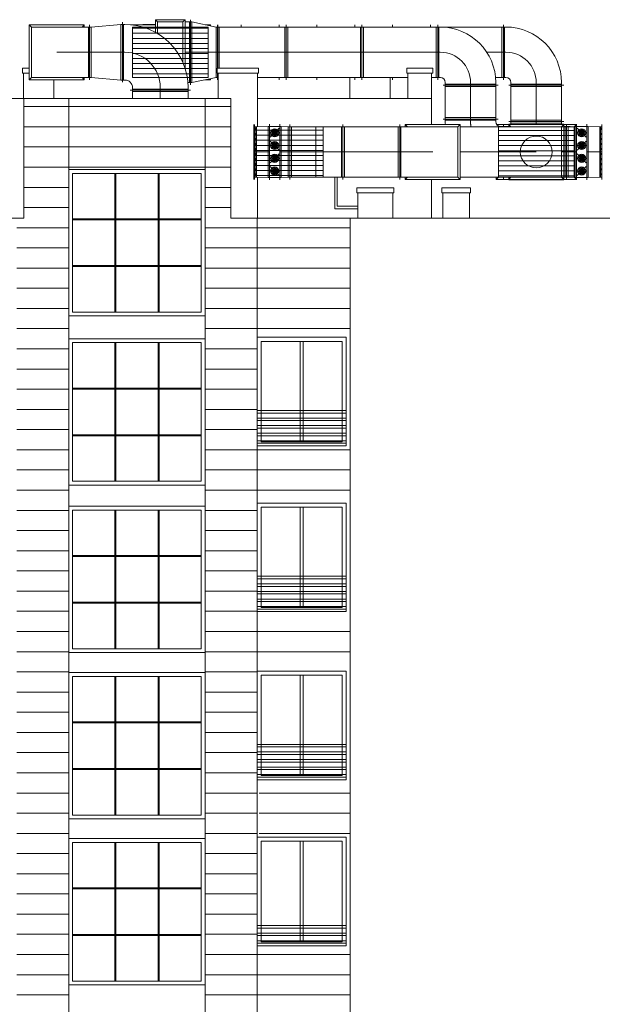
# Paper-space layout 'A-43 ELEWACJE' of a CAD drawing. Header units: millimetres. Extents: x -1100 to 1100, y 0 to 900.
# Tile 19 of 24: x 831 to 946, y 240 to 435. Entities that reach past the tile are written whole.
import ezdxf
from ezdxf.xclip import XClip

# ---------------------------------------------------------------- set-up
doc = ezdxf.new("R2010")
doc.units = ezdxf.units.MM
doc.header["$MEASUREMENT"] = 0
doc.header["$XCLIPFRAME"] = 0
for name, pattern in [('DASHDOT', [254, 127, -63.5, 0, -63.5]), ('DASHED', [2000, 1000, -1000]), ('DO', [40000, 30000, -5000, 0, -5000])]:
    doc.linetypes.add(name, pattern=pattern)
for name, color, linetype, lineweight, true_color in [('A_sanitarne_Nr_pióra__6', 7, 'Continuous', 13, 0xa9a9a9), ('A_ściany_Nr_pióra__30', 7, 'Continuous', 5, 0x878787), ('A_ściany_Nr_pióra__7', 7, 'Continuous', 18, 0x171717)]:
    doc.layers.add(name, color=color, linetype=linetype, lineweight=lineweight, true_color=true_color)
doc.layers.add('A_ściany', color=7, linetype='Continuous')
for name, color, linetype, lineweight in [('A_ściany_Nr_pióra__1', 7, 'Continuous', 20), ('A_ściany_Nr_pióra__2', 8, 'Continuous', 13), ('A_ściany_Nr_pióra__3', 252, 'Continuous', 13)]:
    doc.layers.add(name, color=color, linetype=linetype, lineweight=lineweight)
pattern_1 = [(0, (-2628.7325, 1333.611), (0, 4), [])]

# ---------------------------------------------------------------- blocks, each defined once
blk = doc.blocks.new('Rysunek_5_5', base_point=(-2628.73, 1333.61))
at = {"layer": 'A_ściany', "linetype": 'Continuous', "lineweight": 13}
h = blk.add_hatch(dxfattribs=at)
h.set_pattern_fill('BONIE_0005', color=8, style=0, pattern_type=2)
h.set_pattern_definition(pattern_1)
h.paths.add_polyline_path([(829.98, 124.13), (840.23, 124.13), (840.23, 419.23), (831.35, 419.23), (831.35, 395.51), (829.98, 395.51)])
h = blk.add_hatch(dxfattribs=at)
h.set_pattern_fill('BONIE_0005', color=8, style=0, pattern_type=2)
h.set_pattern_definition(pattern_1)
h.paths.add_polyline_path([(867.23, 419.23), (840.23, 419.23), (840.23, 405.13), (867.23, 405.13)])
h = blk.add_hatch(dxfattribs=at)
h.set_pattern_fill('BONIE_0005', color=8, style=0, pattern_type=2)
h.set_pattern_definition(pattern_1)
h.paths.add_polyline_path([(867.23, 124.13), (877.55, 124.13), (877.55, 395.51), (872.33, 395.51), (872.33, 419.23), (867.23, 419.23)])
h = blk.add_hatch(dxfattribs=at)
h.set_pattern_fill('BONIE_0005', color=8, style=0, pattern_type=2)
h.set_pattern_definition(pattern_1)
h.paths.add_polyline_path([(895.97, 371.9), (895.97, 395.51), (877.55, 395.51), (877.55, 371.9)])
h = blk.add_hatch(dxfattribs=at)
h.set_pattern_fill('BONIE_0005', color=8, style=0, pattern_type=2)
h.set_pattern_definition(pattern_1)
h.paths.add_polyline_path([(895.97, 339.05), (895.97, 350.4), (877.55, 350.4), (877.55, 339.05)])
h = blk.add_hatch(dxfattribs=at)
h.set_pattern_fill('BONIE_0005', color=8, style=0, pattern_type=2)
h.set_pattern_definition(pattern_1)
h.paths.add_polyline_path([(895.97, 306.2), (895.97, 317.55), (877.55, 317.55), (877.55, 306.2)])
h = blk.add_hatch(dxfattribs=at)
h.set_pattern_fill('BONIE_0005', color=8, style=0, pattern_type=2)
h.set_pattern_definition(pattern_1)
h.paths.add_polyline_path([(895.97, 272.9), (895.97, 284.25), (877.9, 284.25), (877.9, 272.9)])
h = blk.add_hatch(dxfattribs=at)
h.set_pattern_fill('BONIE_0005', color=8, style=0, pattern_type=2)
h.set_pattern_definition(pattern_1)
h.paths.add_polyline_path([(895.97, 239.85), (895.97, 251.35), (877.55, 251.35), (877.55, 239.85)])
at = {"layer": 'A_sanitarne_Nr_pióra__6', "color": 253, "linetype": 'Continuous', "lineweight": 13, "true_color": 0xa9a9a9}
for p, q in [((832.86, 433.38), (832.41, 433.83)), ((832.41, 433.83), (843.31, 433.83)), ((832.41, 422.93), (832.41, 433.83)), ((832.86, 423.38), (832.86, 433.38)), ((832.86, 433.38), (844.66, 433.38)), ((843.31, 433.83), (842.86, 433.38)), ((843.31, 433.83), (843.31, 433.38)), ((844.16, 433.38), (844.16, 423.38)), ((844.36, 433.83), (844.36, 422.93)), ((844.66, 433.38), (850.56, 433.88)), ((844.66, 433.38), (844.66, 423.38)), ((851.36, 433.88), (850.56, 433.88)), ((850.56, 433.88), (850.56, 422.88)), ((850.86, 434.33), (850.86, 422.43)), ((851.06, 433.88), (851.06, 422.88)), ((857.38, 433.83), (852.48, 433.83)), ((854.86, 433.38), (857.38, 433.38)), ((854.91, 433.88), (854.91, 433.83)), ((854.96, 433.83), (854.91, 433.88)), ((857.38, 433.88), (854.91, 433.88)), ((857.38, 434.83), (857.83, 434.38)), ((857.38, 434.83), (863.28, 434.83)), ((857.38, 432.34), (857.38, 434.83)), ((857.83, 432.08), (857.83, 434.38)), ((857.83, 434.38), (862.83, 434.38)), ((863.28, 434.83), (862.83, 434.38)), ((862.83, 426.37), (862.83, 434.38)), ((863.28, 425.17), (863.28, 434.83)), ((863.28, 434.38), (864.63, 434.38)), ((864.13, 422.38), (864.13, 434.38)), ((864.33, 421.93), (864.33, 434.83)), ((864.63, 434.38), (869.42, 433.38)), ((864.63, 422.38), (864.63, 434.38)), ((868.31, 433.83), (867.26, 433.83)), ((868.31, 433.61), (868.31, 433.83)), ((869.42, 433.38), (913.78, 433.38)), ((869.42, 423.38), (869.42, 433.38)), ((869.71, 425.23), (869.71, 433.83)), ((869.72, 425.23), (869.72, 433.83)), ((870.01, 425.23), (870.01, 433.38)), ((874.36, 433.83), (874.36, 433.38)), ((881.86, 433.83), (881.86, 433.38)), ((882.98, 423.38), (882.98, 433.38)), ((883.28, 422.93), (883.28, 433.83)), ((883.58, 423.38), (883.58, 433.38)), ((889.36, 433.83), (889.36, 433.38)), ((896.86, 433.83), (896.86, 433.38)), ((897.98, 423.38), (897.98, 433.38)), ((898.28, 422.93), (898.28, 433.83)), ((898.58, 423.38), (898.58, 433.38)), ((904.36, 433.83), (904.36, 433.38)), ((911.86, 433.83), (911.86, 433.38)), ((912.98, 423.38), (912.98, 433.38)), ((913.28, 422.93), (913.28, 433.83)), ((913.48, 423.38), (913.48, 433.38)), ((913.82, 433.38), (926.28, 433.38)), ((925.98, 433.38), (925.98, 423.38)), ((926.28, 422.93), (926.28, 433.83)), ((926.28, 433.83), (926.28, 422.93)), ((926.78, 433.38), (926.28, 433.38)), ((926.48, 423.38), (926.48, 433.38)), ((832.41, 422.93), (832.86, 423.38)), ((844.66, 423.38), (832.86, 423.38)), ((843.31, 422.93), (842.86, 423.38)), ((843.31, 423.38), (843.31, 422.93)), ((844.66, 423.38), (850.56, 422.88)), ((869.42, 423.38), (864.63, 422.38)), ((869.42, 423.38), (869.83, 423.38)), ((869.71, 422.93), (869.71, 424.23)), ((869.72, 422.93), (869.72, 424.23)), ((877.58, 423.38), (907.38, 423.38)), ((881.86, 423.38), (881.86, 422.93)), ((889.36, 423.38), (889.36, 422.93)), ((896.86, 423.38), (896.86, 422.93)), ((904.36, 423.38), (904.36, 422.93)), ((912.08, 423.38), (913.8, 423.38)), ((924.74, 423.38), (926.28, 423.38)), ((926.78, 423.38), (926.28, 423.38)), ((843.31, 422.93), (832.41, 422.93)), ((850.56, 422.88), (851.36, 422.88)), ((852.86, 421.38), (852.86, 419.23)), ((864.63, 422.38), (863.82, 422.38)), ((863.86, 419.23), (863.86, 421.38)), ((867.26, 422.93), (868.31, 422.93)), ((868.31, 422.93), (868.31, 423.15)), ((925.23, 421.88), (914.33, 421.88)), ((914.78, 422.38), (914.78, 414.63)), ((914.78, 422.08), (924.78, 422.08)), ((914.78, 421.58), (924.78, 421.58)), ((924.78, 422.38), (924.78, 414.63)), ((938.23, 421.88), (927.33, 421.88)), ((927.78, 422.38), (927.78, 414.08)), ((927.78, 422.08), (937.78, 422.08)), ((927.78, 421.58), (937.78, 421.58)), ((937.78, 414.08), (937.78, 422.38)), ((864.31, 420.88), (852.41, 420.88)), ((863.86, 421.08), (852.86, 421.08)), ((863.86, 420.58), (852.86, 420.58)), ((876.85, 403.18), (876.85, 414.08)), ((877, 403.18), (877, 414.08)), ((877, 413.63), (877.4, 413.63)), ((877.3, 413.63), (879.7, 413.68)), ((877.3, 403.63), (877.3, 413.63)), ((877.4, 403.63), (877.4, 413.63)), ((879.7, 403.58), (879.7, 413.68)), ((879.7, 413.68), (882.3, 413.68)), ((880, 403.13), (880, 414.13)), ((882, 403.13), (882, 414.13)), ((882.3, 413.68), (883.7, 413.63)), ((882.3, 413.68), (882.3, 403.58)), ((883.7, 413.63), (917.28, 413.63)), ((883.7, 413.63), (883.7, 403.63)), ((884, 414.08), (884, 403.18)), ((884.3, 413.63), (884.3, 403.63)), ((889.15, 403.63), (889.15, 413.63)), ((894.2, 413.63), (894.2, 403.63)), ((894.5, 403.18), (894.5, 414.08)), ((894.8, 403.63), (894.8, 413.63)), ((905.48, 403.63), (905.48, 413.63)), ((905.78, 403.18), (905.78, 414.08)), ((905.98, 403.63), (905.98, 413.63)), ((907.28, 413.63), (906.83, 414.08)), ((906.83, 413.63), (906.83, 414.08)), ((906.83, 414.08), (917.73, 414.08)), ((914.33, 415.13), (925.23, 415.13)), ((914.78, 415.43), (924.78, 415.43)), ((914.78, 414.93), (924.78, 414.93)), ((917.73, 414.08), (917.28, 413.63)), ((917.28, 413.63), (917.28, 403.63)), ((917.73, 403.18), (917.73, 414.08)), ((937.78, 413.63), (917.73, 413.63)), ((924.95, 414.08), (940.73, 414.08)), ((925.66, 413.64), (927.33, 413.67)), ((926.28, 413.63), (926.28, 414.08)), ((927.33, 414.63), (938.23, 414.63)), ((927.33, 414.13), (927.38, 414.08)), ((927.33, 414.08), (927.33, 414.13)), ((927.33, 414.13), (927.78, 414.13)), ((927.33, 414.08), (927.78, 413.63)), ((927.33, 414.08), (927.33, 413.63)), ((927.78, 414.93), (937.78, 414.93)), ((927.78, 414.33), (937.78, 414.33)), ((937.78, 414.13), (938.23, 414.13)), ((938.23, 414.08), (937.78, 413.63)), ((937.78, 403.63), (937.78, 413.63)), ((938.23, 414.13), (938.18, 414.08)), ((938.23, 414.13), (938.23, 403.13)), ((938.23, 413.67), (939.51, 413.65)), ((938.23, 413.63), (939.08, 413.63)), ((938.48, 413.63), (938.48, 403.63)), ((938.78, 414.08), (938.78, 403.18)), ((939.08, 413.63), (940.48, 413.68)), ((939.08, 413.63), (939.08, 403.63)), ((940.73, 414.08), (940.33, 413.67)), ((940.48, 413.68), (943.08, 413.68)), ((940.48, 413.68), (940.48, 403.58)), ((940.73, 414.08), (940.73, 413.68)), ((940.78, 414.13), (940.78, 403.13)), ((942.78, 414.13), (942.78, 403.13)), ((943.08, 413.68), (945.48, 413.63)), ((943.08, 413.68), (943.08, 403.58)), ((945.38, 413.63), (945.38, 403.63)), ((945.78, 413.63), (945.38, 413.63)), ((945.48, 413.63), (945.48, 403.63)), ((945.78, 414.08), (945.78, 403.18)), ((880.11, 411.53), (881.9, 413.31)), ((880.2, 412.42), (881.81, 412.42)), ((880.24, 412.67), (881.77, 412.17)), ((880.24, 412.17), (881.77, 412.67)), ((880.35, 412.89), (881.66, 411.94)), ((880.35, 411.94), (881.66, 412.89)), ((880.53, 413.07), (881.48, 411.76)), ((880.53, 411.76), (881.48, 413.07)), ((880.76, 413.19), (881.25, 411.65)), ((880.76, 411.65), (881.25, 413.19)), ((881, 413.23), (881, 411.61)), ((940.89, 413.31), (942.68, 411.53)), ((942.59, 412.42), (940.98, 412.42)), ((942.55, 412.17), (941.02, 412.67)), ((942.55, 412.67), (941.02, 412.17)), ((942.44, 411.94), (941.13, 412.89)), ((942.44, 412.89), (941.13, 411.94)), ((942.26, 411.76), (941.31, 413.07)), ((942.26, 413.07), (941.31, 411.76)), ((942.03, 411.65), (941.54, 413.19)), ((942.03, 413.19), (941.54, 411.65)), ((941.78, 411.61), (941.78, 413.23)), ((945.78, 413.38), (945.38, 412.83)), ((945.78, 412.38), (945.38, 411.83)), ((881.9, 409), (880.11, 410.79)), ((880.2, 409.89), (881.81, 409.89)), ((880.24, 410.14), (881.77, 409.64)), ((880.24, 409.64), (881.77, 410.14)), ((880.35, 410.37), (881.66, 409.42)), ((880.35, 409.42), (881.66, 410.37)), ((880.53, 410.55), (881.48, 409.24)), ((880.53, 409.24), (881.48, 410.55)), ((880.76, 410.66), (881.25, 409.12)), ((880.76, 409.12), (881.25, 410.66)), ((881, 410.7), (881, 409.08)), ((942.68, 410.79), (940.89, 409)), ((942.59, 409.89), (940.98, 409.89)), ((942.55, 409.64), (941.02, 410.14)), ((942.55, 410.14), (941.02, 409.64)), ((942.44, 409.42), (941.13, 410.37)), ((942.44, 410.37), (941.13, 409.42)), ((942.26, 409.24), (941.31, 410.55)), ((942.26, 410.55), (941.31, 409.24)), ((942.03, 409.12), (941.54, 410.66)), ((942.03, 410.66), (941.54, 409.12)), ((941.78, 409.08), (941.78, 410.7)), ((945.78, 411.38), (945.38, 410.83)), ((945.78, 410.38), (945.38, 409.83)), ((880.11, 406.48), (881.9, 408.26)), ((880.35, 407.84), (881.66, 406.89)), ((880.35, 406.89), (881.66, 407.84)), ((880.53, 408.02), (881.48, 406.71)), ((880.53, 406.71), (881.48, 408.02)), ((880.76, 408.14), (881.25, 406.6)), ((880.76, 406.6), (881.25, 408.14)), ((881, 408.18), (881, 406.56)), ((940.89, 408.26), (942.68, 406.48)), ((942.44, 406.89), (941.13, 407.84)), ((942.44, 407.84), (941.13, 406.89)), ((942.26, 406.71), (941.31, 408.02)), ((942.26, 408.02), (941.31, 406.71)), ((942.03, 406.6), (941.54, 408.14)), ((942.03, 408.14), (941.54, 406.6)), ((941.78, 406.56), (941.78, 408.18)), ((945.78, 409.38), (945.38, 408.83)), ((945.78, 408.38), (945.38, 407.83)), ((880.2, 407.37), (881.81, 407.37)), ((880.24, 407.62), (881.77, 407.12)), ((880.24, 407.12), (881.77, 407.62)), ((942.59, 407.37), (940.98, 407.37)), ((942.55, 407.12), (941.02, 407.62)), ((942.55, 407.62), (941.02, 407.12)), ((945.78, 407.38), (945.38, 406.83)), ((945.78, 406.38), (945.38, 405.83)), ((881.9, 403.95), (880.11, 405.74)), ((880.2, 404.84), (881.81, 404.84)), ((880.24, 405.09), (881.77, 404.59)), ((880.24, 404.59), (881.77, 405.09)), ((880.35, 405.32), (881.66, 404.37)), ((880.35, 404.37), (881.66, 405.32)), ((880.53, 405.5), (881.48, 404.19)), ((880.53, 404.19), (881.48, 405.5)), ((880.76, 405.61), (881.25, 404.07)), ((880.76, 404.07), (881.25, 405.61)), ((881, 405.65), (881, 404.03)), ((942.68, 405.74), (940.89, 403.95)), ((942.59, 404.84), (940.98, 404.84)), ((942.55, 404.59), (941.02, 405.09)), ((942.55, 405.09), (941.02, 404.59)), ((942.44, 404.37), (941.13, 405.32)), ((942.44, 405.32), (941.13, 404.37)), ((942.26, 404.19), (941.31, 405.5)), ((942.26, 405.5), (941.31, 404.19)), ((942.03, 404.07), (941.54, 405.61)), ((942.03, 405.61), (941.54, 404.07)), ((941.78, 404.03), (941.78, 405.65)), ((945.78, 405.38), (945.38, 404.83)), ((945.78, 404.38), (945.38, 403.83)), ((877, 403.63), (877.4, 403.63)), ((879.7, 403.58), (877.3, 403.63)), ((879.7, 403.58), (882.3, 403.58)), ((882.3, 403.58), (883.7, 403.63)), ((917.28, 403.63), (883.7, 403.63)), ((906.83, 403.18), (907.28, 403.63)), ((906.83, 403.18), (906.83, 403.63)), ((906.83, 403.18), (917.73, 403.18)), ((917.73, 403.18), (917.28, 403.63)), ((937.78, 403.63), (917.73, 403.63)), ((924.83, 403.18), (925.28, 403.63)), ((924.83, 403.18), (924.83, 403.63)), ((940.73, 403.18), (924.83, 403.18)), ((927.33, 403.59), (925.28, 403.63)), ((925.28, 403.63), (925.28, 403.63)), ((926.28, 403.18), (926.28, 403.63)), ((927.33, 403.13), (927.33, 403.63)), ((927.78, 403.63), (927.33, 403.18)), ((927.33, 403.13), (927.38, 403.18)), ((938.23, 403.13), (927.33, 403.13)), ((938.23, 403.18), (937.78, 403.63)), ((938.23, 403.13), (938.18, 403.18)), ((938.23, 403.63), (939.08, 403.63)), ((938.23, 403.59), (939.52, 403.62)), ((939.08, 403.63), (940.48, 403.58)), ((940.73, 403.18), (940.33, 403.59)), ((940.48, 403.58), (943.08, 403.58)), ((940.73, 403.58), (940.73, 403.18)), ((943.08, 403.58), (945.48, 403.63)), ((945.38, 403.63), (945.78, 403.63))]:
    blk.add_line(p, q, dxfattribs=at)
at = {"layer": 'A_sanitarne_Nr_pióra__6', "color": 253, "linetype": 'DASHED', "lineweight": 13, "true_color": 0xa9a9a9}
for p, q in [((852.86, 433.38), (852.86, 423.38)), ((854.86, 433.38), (852.86, 433.38)), ((867.86, 433.13), (852.86, 433.13)), ((867.86, 433.38), (857.38, 433.38)), ((867.86, 423.38), (867.86, 433.38)), ((867.86, 432.13), (852.86, 432.13)), ((867.86, 431.13), (852.86, 431.13)), ((867.86, 430.13), (852.86, 430.13)), ((867.86, 429.13), (852.86, 429.13)), ((867.86, 428.13), (852.86, 428.13)), ((867.86, 427.13), (852.86, 427.13)), ((867.86, 426.13), (852.86, 426.13)), ((867.86, 425.13), (852.86, 425.13)), ((867.86, 424.13), (852.86, 424.13)), ((852.86, 423.38), (867.86, 423.38)), ((890.61, 403.63), (890.61, 413.63)), ((925.28, 403.63), (925.28, 413.63)), ((937.78, 413.63), (938.23, 413.63)), ((939.08, 413.63), (940.28, 413.63)), ((940.28, 413.63), (940.28, 403.63)), ((877, 413.38), (877.4, 412.83)), ((877, 412.93), (890.61, 412.93)), ((877, 412.38), (877.4, 411.83)), ((877, 411.93), (890.61, 411.93)), ((940.28, 412.88), (925.28, 412.88)), ((940.28, 411.88), (925.28, 411.88)), ((877, 411.38), (877.4, 410.83)), ((877, 410.93), (890.61, 410.93)), ((877, 410.38), (877.4, 409.83)), ((877, 409.93), (890.61, 409.93)), ((940.28, 410.88), (925.28, 410.88)), ((940.28, 409.88), (925.28, 409.88)), ((877, 409.38), (877.4, 408.83)), ((877, 408.93), (890.61, 408.93)), ((877, 408.38), (877.4, 407.83)), ((877, 407.93), (890.61, 407.93)), ((940.28, 408.88), (925.28, 408.88)), ((940.28, 407.88), (925.28, 407.88)), ((877, 407.38), (877.4, 406.83)), ((877, 406.93), (890.61, 406.93)), ((877, 406.38), (877.4, 405.83)), ((877, 405.93), (890.61, 405.93)), ((940.28, 406.88), (925.28, 406.88)), ((940.28, 405.88), (925.28, 405.88)), ((877, 405.38), (877.4, 404.83)), ((877, 404.93), (890.61, 404.93)), ((877, 404.38), (877.4, 403.83)), ((877, 403.93), (890.61, 403.93)), ((940.28, 404.88), (925.28, 404.88)), ((940.28, 403.88), (925.28, 403.88)), ((938.23, 403.63), (937.78, 403.63)), ((940.28, 403.63), (939.08, 403.63))]:
    blk.add_line(p, q, dxfattribs=at)
at = {"layer": 'A_sanitarne_Nr_pióra__6', "color": 253, "linetype": 'DO', "lineweight": 13, "true_color": 0xa9a9a9}
for p, q in [((837.86, 428.38), (851.36, 428.38)), ((858.36, 421.38), (858.36, 419.23))]:
    blk.add_line(p, q, dxfattribs=at)
at = {"layer": 'A_sanitarne_Nr_pióra__6', "color": 253, "linetype": 'DASHDOT', "lineweight": 13, "true_color": 0xa9a9a9}
for p, q in [((913.78, 428.38), (863.28, 428.38)), ((923, 428.38), (926.28, 428.38)), ((926.78, 428.38), (926.28, 428.38)), ((919.78, 414.63), (919.78, 422.38)), ((932.78, 414.08), (932.78, 422.38)), ((880, 408.63), (877, 408.63)), ((882, 408.63), (912.28, 408.63)), ((932.78, 408.63), (917.73, 408.63)), ((937.78, 408.63), (940.78, 408.63)), ((942.78, 408.63), (945.78, 408.63))]:
    blk.add_line(p, q, dxfattribs=at)
at = {"layer": 'A_sanitarne_Nr_pióra__6', "color": 253, "linetype": 'Continuous', "lineweight": 13, "true_color": 0xa9a9a9}
for centre, radius in [((919.78, 418.51), 0.0005), ((881, 412.42), 0.808), ((932.78, 408.63), 3.15), ((941.78, 412.42), 0.808), ((881, 409.89), 0.808), ((941.78, 409.89), 0.808), ((881, 407.37), 0.808), ((941.78, 407.37), 0.808), ((881, 404.84), 0.808), ((941.78, 404.84), 0.808)]:
    blk.add_circle(centre, radius, dxfattribs=at)
for centre, radius, start, end in [((851.36, 421.38), 12.5, 0, 90), ((913.78, 422.38), 11, 0, 90), ((926.78, 422.38), 11, 0, 90), ((913.78, 422.38), 1, 0, 90), ((926.78, 422.38), 1, 0, 90), ((851.36, 421.38), 1.5, 0, 90), ((925.78, 414.63), 11, 180, 182.8657), ((925.78, 414.63), 1, 180, 269.4921), ((925.78, 414.63), 11, 269.8401, 270)]:
    blk.add_arc(centre, radius, start, end, dxfattribs=at)
at = {"layer": 'A_sanitarne_Nr_pióra__6', "color": 253, "linetype": 'DO', "lineweight": 13, "true_color": 0xa9a9a9}
blk.add_arc((851.36, 421.38), 7, 0, 90, dxfattribs=at)
at = {"layer": 'A_sanitarne_Nr_pióra__6', "color": 253, "linetype": 'DASHDOT', "lineweight": 13, "true_color": 0xa9a9a9}
for centre, start, end in [((913.78, 422.38), 0, 90), ((926.78, 422.38), 0, 90), ((925.78, 414.63), 180, 189.5937)]:
    blk.add_arc(centre, 6, start, end, dxfattribs=at)
at = {"layer": 'A_ściany_Nr_pióra__1', "color": 7, "linetype": 'Continuous', "lineweight": 20}
for p, q in [((877.58, 413.64), (877.58, 424.23)), ((912.08, 424.23), (912.08, 414.08)), ((793.35, 419.23), (872.33, 419.23)), ((831.35, 395.51), (831.35, 419.23)), ((872.33, 395.51), (872.33, 419.23)), ((877.58, 419.23), (912.08, 419.23)), ((877.58, 395.51), (877.58, 403.62)), ((912.08, 403.18), (912.08, 395.51)), ((823.54, 395.51), (831.35, 395.51)), ((872.33, 395.51), (965.52, 395.51)), ((895.97, 124.13), (895.97, 395.51)), ((867.23, 376.13), (840.23, 376.13)), ((867.23, 342.63), (840.23, 342.63)), ((867.23, 276.48), (840.23, 276.48)), ((867.23, 243.58), (840.23, 243.58))]:
    blk.add_line(p, q, dxfattribs=at)
at = {"layer": 'A_ściany_Nr_pióra__2', "color": 8, "linetype": 'Continuous', "lineweight": 13}
for p, q in [((831.25, 419.23), (831.25, 424.23)), ((869.83, 419.23), (869.83, 424.23)), ((895.87, 419.23), (895.87, 423.38)), ((903.87, 419.23), (903.87, 423.38)), ((907.38, 419.23), (907.38, 424.23)), ((837.25, 419.23), (837.25, 422.93)), ((895.87, 423.28), (895.87, 419.23)), ((903.87, 423.28), (903.87, 419.23)), ((897.48, 400.51), (897.48, 395.51)), ((904.38, 400.51), (904.38, 395.51)), ((914.28, 400.51), (914.28, 395.51)), ((919.58, 400.51), (919.58, 395.51))]:
    blk.add_line(p, q, dxfattribs=at)
at = {"layer": 'A_ściany_Nr_pióra__2', "color": 8, "linetype": 'Continuous', "lineweight": 13, "flags": 128}
blk.add_lwpolyline([(832.41, 424.23), (831.05, 424.23), (831.05, 425.23), (832.41, 425.23)], dxfattribs=at)
for points in [[(877.78, 424.23), (869.63, 424.23), (869.63, 425.23), (877.78, 425.23)], [(912.28, 424.23), (907.18, 424.23), (907.18, 425.23), (912.28, 425.23)], [(904.58, 400.51), (897.28, 400.51), (897.28, 401.51), (904.58, 401.51)], [(919.78, 400.51), (914.08, 400.51), (914.08, 401.51), (919.78, 401.51)]]:
    blk.add_lwpolyline(points, close=True, dxfattribs=at)
at = {"layer": 'A_ściany_Nr_pióra__3', "color": 252, "linetype": 'Continuous', "lineweight": 13}
for p, q in [((840.23, 124.6), (840.23, 419.23)), ((867.23, 124.6), (867.23, 419.23)), ((840.23, 405.13), (840.23, 376.13)), ((840.23, 405.13), (867.23, 405.13)), ((866.48, 404.38), (840.98, 404.38)), ((840.98, 404.38), (840.98, 376.88)), ((849.35, 376.88), (849.35, 404.38)), ((849.55, 404.38), (849.55, 376.88)), ((857.92, 376.88), (857.92, 404.38)), ((858.12, 404.38), (858.12, 376.88)), ((866.48, 376.88), (866.48, 404.38)), ((867.23, 376.13), (867.23, 405.13)), ((840.98, 395.35), (849.35, 395.35)), ((849.35, 395.15), (840.98, 395.15)), ((849.55, 395.35), (857.92, 395.35)), ((857.92, 395.15), (849.55, 395.15)), ((858.12, 395.35), (866.48, 395.35)), ((866.48, 395.15), (858.12, 395.15)), ((877.55, 124.13), (877.55, 395.51)), ((840.98, 386.11), (849.35, 386.11)), ((849.35, 385.91), (840.98, 385.91)), ((849.55, 386.11), (857.92, 386.11)), ((857.92, 385.91), (849.55, 385.91)), ((858.12, 386.11), (866.48, 386.11)), ((866.48, 385.91), (858.12, 385.91)), ((840.98, 376.88), (866.48, 376.88)), ((840.23, 376.13), (867.23, 376.13)), ((840.23, 371.63), (840.23, 342.63)), ((840.23, 371.63), (867.23, 371.63)), ((866.48, 370.88), (840.98, 370.88)), ((840.98, 370.88), (840.98, 343.38)), ((849.35, 343.38), (849.35, 370.88)), ((849.55, 370.88), (849.55, 343.38)), ((857.92, 343.38), (857.92, 370.88)), ((858.12, 370.88), (858.12, 343.38)), ((866.48, 343.38), (866.48, 370.88)), ((867.23, 342.63), (867.23, 371.63)), ((840.98, 361.85), (849.35, 361.85)), ((849.35, 361.65), (840.98, 361.65)), ((849.55, 361.85), (857.92, 361.85)), ((857.92, 361.65), (849.55, 361.65)), ((858.12, 361.85), (866.48, 361.85)), ((866.48, 361.65), (858.12, 361.65)), ((840.98, 352.61), (849.35, 352.61)), ((849.35, 352.41), (840.98, 352.41)), ((849.55, 352.61), (857.92, 352.61)), ((857.92, 352.41), (849.55, 352.41)), ((858.12, 352.61), (866.48, 352.61)), ((866.48, 352.41), (858.12, 352.41)), ((840.98, 343.38), (866.48, 343.38)), ((840.23, 342.63), (867.23, 342.63)), ((840.23, 338.43), (840.23, 309.43)), ((840.23, 338.43), (867.23, 338.43)), ((866.48, 337.68), (840.98, 337.68)), ((840.98, 337.68), (840.98, 310.18)), ((849.35, 310.18), (849.35, 337.68)), ((849.55, 337.68), (849.55, 310.18)), ((857.92, 310.18), (857.92, 337.68)), ((858.12, 337.68), (858.12, 310.18)), ((866.48, 310.18), (866.48, 337.68)), ((867.23, 309.43), (867.23, 338.43)), ((840.98, 328.65), (849.35, 328.65)), ((849.35, 328.45), (840.98, 328.45)), ((849.55, 328.65), (857.92, 328.65)), ((857.92, 328.45), (849.55, 328.45)), ((858.12, 328.65), (866.48, 328.65)), ((866.48, 328.45), (858.12, 328.45)), ((840.98, 319.41), (849.35, 319.41)), ((849.35, 319.21), (840.98, 319.21)), ((849.55, 319.41), (857.92, 319.41)), ((857.92, 319.21), (849.55, 319.21)), ((858.12, 319.41), (866.48, 319.41)), ((866.48, 319.21), (858.12, 319.21)), ((840.98, 310.18), (866.48, 310.18)), ((840.23, 309.43), (867.23, 309.43)), ((840.23, 305.48), (840.23, 276.48)), ((840.23, 305.48), (867.23, 305.48)), ((866.48, 304.73), (840.98, 304.73)), ((840.98, 304.73), (840.98, 277.23)), ((849.35, 277.23), (849.35, 304.73)), ((849.55, 304.73), (849.55, 277.23)), ((857.92, 277.23), (857.92, 304.73)), ((858.12, 304.73), (858.12, 277.23)), ((866.48, 277.23), (866.48, 304.73)), ((867.23, 276.48), (867.23, 305.48)), ((840.98, 295.7), (849.35, 295.7)), ((849.35, 295.5), (840.98, 295.5)), ((849.55, 295.7), (857.92, 295.7)), ((857.92, 295.5), (849.55, 295.5)), ((858.12, 295.7), (866.48, 295.7)), ((866.48, 295.5), (858.12, 295.5)), ((840.98, 286.46), (849.35, 286.46)), ((849.35, 286.26), (840.98, 286.26)), ((849.55, 286.46), (857.92, 286.46)), ((857.92, 286.26), (849.55, 286.26)), ((858.12, 286.46), (866.48, 286.46)), ((866.48, 286.26), (858.12, 286.26)), ((840.98, 277.23), (866.48, 277.23)), ((840.23, 276.48), (867.23, 276.48)), ((840.23, 272.58), (840.23, 243.58)), ((840.23, 272.58), (867.23, 272.58)), ((866.48, 271.83), (840.98, 271.83)), ((840.98, 271.83), (840.98, 244.33)), ((849.35, 244.33), (849.35, 271.83)), ((849.55, 271.83), (849.55, 244.33)), ((857.92, 244.33), (857.92, 271.83)), ((858.12, 271.83), (858.12, 244.33)), ((866.48, 244.33), (866.48, 271.83)), ((867.23, 243.58), (867.23, 272.58)), ((840.98, 262.8), (849.35, 262.8)), ((849.35, 262.6), (840.98, 262.6)), ((849.55, 262.8), (857.92, 262.8)), ((857.92, 262.6), (849.55, 262.6)), ((858.12, 262.8), (866.48, 262.8)), ((866.48, 262.6), (858.12, 262.6)), ((840.98, 253.56), (849.35, 253.56)), ((849.35, 253.36), (840.98, 253.36)), ((849.55, 253.56), (857.92, 253.56)), ((857.92, 253.36), (849.55, 253.36)), ((858.12, 253.56), (866.48, 253.56)), ((866.48, 253.36), (858.12, 253.36)), ((840.98, 244.33), (866.48, 244.33)), ((840.23, 243.58), (867.23, 243.58))]:
    blk.add_line(p, q, dxfattribs=at)
at = {"layer": 'A_ściany_Nr_pióra__3', "color": 252, "linetype": 'Continuous', "lineweight": 13, "flags": 128}
for points in [[(897.48, 397.36), (892.9, 397.36), (892.9, 403.63)], [(897.48, 397.86), (893.4, 397.86), (893.4, 403.63)]]:
    blk.add_lwpolyline(points, dxfattribs=at)
at = {"layer": 'A_ściany_Nr_pióra__30', "color": 252, "linetype": 'Continuous', "lineweight": 5, "true_color": 0x878787}
for p, q in [((895.15, 371.9), (877.55, 371.9)), ((877.55, 350.4), (877.55, 371.9)), ((894.35, 371.1), (878.35, 371.1)), ((878.35, 351.2), (878.35, 371.1)), ((886.05, 351.2), (886.05, 371.1)), ((886.65, 351.2), (886.65, 371.1)), ((894.35, 351.2), (894.35, 371.1)), ((895.15, 350.4), (895.15, 371.9)), ((878.35, 351.2), (894.35, 351.2)), ((877.55, 350.4), (895.15, 350.4)), ((895.15, 339.05), (877.55, 339.05)), ((877.55, 317.55), (877.55, 339.05)), ((894.35, 338.25), (878.35, 338.25)), ((878.35, 318.35), (878.35, 338.25)), ((886.05, 318.35), (886.05, 338.25)), ((886.65, 318.35), (886.65, 338.25)), ((894.35, 318.35), (894.35, 338.25)), ((895.15, 317.55), (895.15, 339.05)), ((878.35, 318.35), (894.35, 318.35)), ((877.55, 317.55), (895.15, 317.55)), ((895.15, 305.75), (877.55, 305.75)), ((877.55, 284.25), (877.55, 305.75)), ((894.35, 304.95), (878.35, 304.95)), ((878.35, 285.05), (878.35, 304.95)), ((886.05, 285.05), (886.05, 304.95)), ((886.65, 285.05), (886.65, 304.95)), ((894.35, 285.05), (894.35, 304.95)), ((895.15, 284.25), (895.15, 305.75)), ((878.35, 285.05), (894.35, 285.05)), ((877.55, 284.25), (895.15, 284.25)), ((895.15, 272.85), (877.55, 272.85)), ((877.55, 251.35), (877.55, 272.85)), ((894.35, 272.05), (878.35, 272.05)), ((878.35, 252.15), (878.35, 272.05)), ((886.05, 252.15), (886.05, 272.05)), ((886.65, 252.15), (886.65, 272.05)), ((894.35, 252.15), (894.35, 272.05)), ((895.15, 251.35), (895.15, 272.85)), ((878.35, 252.15), (894.35, 252.15)), ((877.55, 251.35), (895.15, 251.35))]:
    blk.add_line(p, q, dxfattribs=at)
at = {"layer": 'A_ściany_Nr_pióra__7', "color": 250, "linetype": 'Continuous', "lineweight": 18, "true_color": 0x171717}
for p, q in [((895.15, 357.4), (877.55, 357.4)), ((895.15, 356.9), (877.55, 356.9)), ((895.15, 355.9), (877.55, 355.9)), ((895.15, 355.4), (877.55, 355.4)), ((895.15, 354.4), (877.55, 354.4)), ((895.15, 353.9), (877.55, 353.9)), ((895.15, 352.9), (877.55, 352.9)), ((895.15, 352.4), (877.55, 352.4)), ((895.15, 351.4), (877.55, 351.4)), ((895.15, 350.9), (877.55, 350.9)), ((895.15, 324.55), (877.55, 324.55)), ((895.15, 324.05), (877.55, 324.05)), ((895.15, 323.05), (877.55, 323.05)), ((895.15, 322.55), (877.55, 322.55)), ((895.15, 321.55), (877.55, 321.55)), ((895.15, 321.05), (877.55, 321.05)), ((895.15, 320.05), (877.55, 320.05)), ((895.15, 319.55), (877.55, 319.55)), ((895.15, 318.55), (877.55, 318.55)), ((895.15, 318.05), (877.55, 318.05)), ((895.15, 291.25), (877.55, 291.25)), ((895.15, 290.75), (877.55, 290.75)), ((895.15, 289.75), (877.55, 289.75)), ((895.15, 289.25), (877.55, 289.25)), ((895.15, 288.25), (877.55, 288.25)), ((895.15, 287.75), (877.55, 287.75)), ((895.15, 286.75), (877.55, 286.75)), ((895.15, 286.25), (877.55, 286.25)), ((895.15, 285.25), (877.55, 285.25)), ((895.15, 284.75), (877.55, 284.75)), ((895.15, 255.35), (877.55, 255.35)), ((895.15, 254.85), (877.55, 254.85)), ((895.15, 253.85), (877.55, 253.85)), ((895.15, 253.35), (877.55, 253.35)), ((895.15, 252.35), (877.55, 252.35)), ((895.15, 251.85), (877.55, 251.85))]:
    blk.add_line(p, q, dxfattribs=at)

psp = doc.layouts.new('A-43 ELEWACJE')

# ---------------------------------------------------------------- block references
at = {"color": 37, "linetype": 'Continuous', "lineweight": 5, "true_color": 0x656532}
ref = psp.add_blockref('Rysunek_5_5', (-2628.73, 1333.61), dxfattribs=at)
XClip(ref).set_block_clipping_path([(614.4852914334, 21.1688797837), (995.0999994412, 453.9703111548)])

doc.saveas('drawing.dxf')
